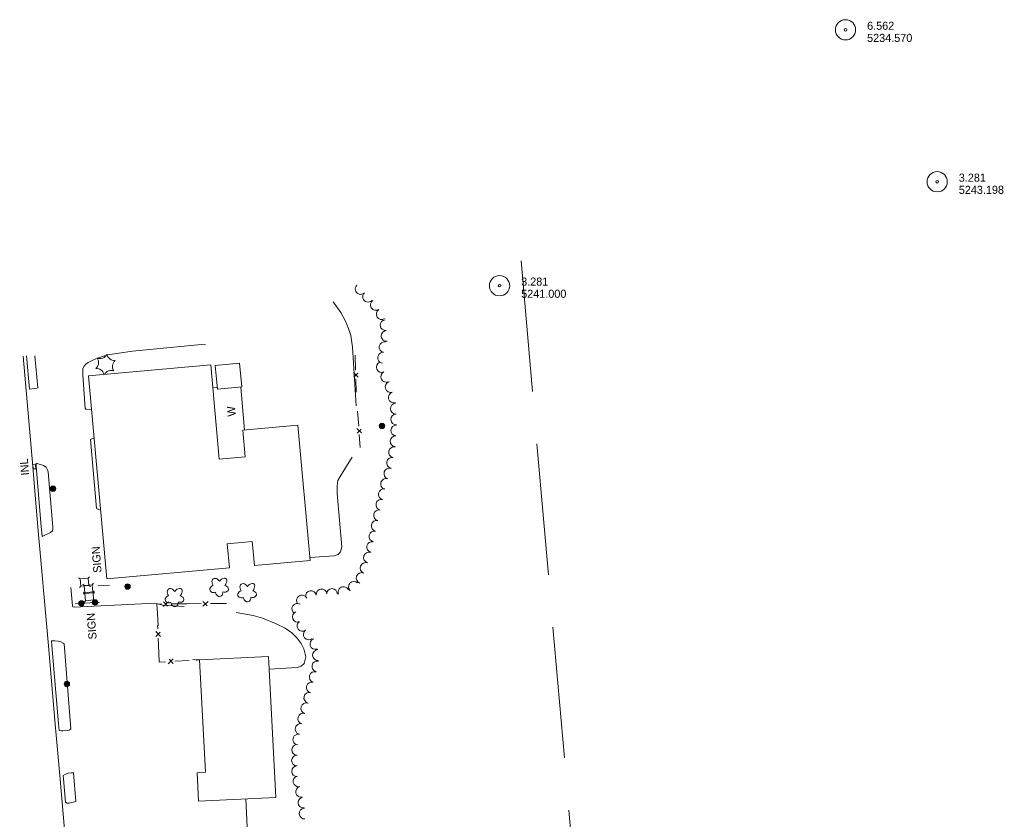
# Model space of a CAD drawing. Header units: feet. Extents: x 189694 to 191962, y 259943 to 261215.
# Tile 8 of 8: x 191031 to 191760, y 260623 to 261215. Entities that reach past the tile are written whole.
import ezdxf
from ezdxf.enums import TextEntityAlignment as Align

# ---------------------------------------------------------------- set-up
doc = ezdxf.new("R2010")
doc.units = ezdxf.units.FT
doc.header["$MEASUREMENT"] = 0
for name, pattern in [('DGN Style 3', [136.13208, 97.2372, -38.89488]), ('DGN Style 4', [155.676757, 77.78976, -38.89488, 0.097237, -38.89488]), ('DGN Style 5', [68.06604, 29.17116, -38.89488])]:
    doc.linetypes.add(name, pattern=pattern)
for name, color, linetype, lineweight in [('E_DWY', 3, 'DGN Style 3', 0), ('E_LAND_Vegetation', 20, 'Continuous', 0), ('E_MAP_Limits', 20, 'DGN Style 3', 0), ('E_MAP_PassPoints', 43, 'Continuous', 0), ('E_MISCPROP', 43, 'Continuous', 0), ('E_MISCPROP_HvyLine', 251, 'Continuous', 13), ('E_MISCPROP_Railing', 43, 'Continuous', 0), ('E_PATH_Sidewalk', 3, 'DGN Style 5', 0), ('E_RDWY', 43, 'Continuous', 13), ('E_UTL_AboveGroundPipe', 43, 'DGN Style 4', 0)]:
    doc.layers.add(name, color=color, linetype=linetype, lineweight=lineweight)
doc.styles.add('Style-IGR_FONT_0', font='IGR_FONT_0.shx')

# ---------------------------------------------------------------- blocks, each defined once
blk = doc.blocks.new('PP')
at = {"layer": 'E_MAP_PassPoints', "color": 43, "linetype": 'Continuous', "lineweight": 0}
for radius in [7.5, 0.96]:
    blk.add_circle((0, 0), radius, dxfattribs=at)
blk = doc.blocks.new('PP_1')
at = {"layer": 'E_MAP_PassPoints', "color": 43, "linetype": 'Continuous', "lineweight": 0}
for radius in [7.5, 0.96]:
    blk.add_circle((0, 0), radius, dxfattribs=at)
blk = doc.blocks.new('WAL')
at = {"layer": 'E_MISCPROP_Railing', "color": 43, "linetype": 'Continuous', "lineweight": 0, "style": 'Style-IGR_FONT_0'}
blk.add_text('W', height=6, rotation=359.99985, dxfattribs=at).set_placement((-2.3, -0.01), align=Align.MIDDLE_LEFT)
blk = doc.blocks.new('INLT_2')
at = {"layer": 'E_MISCPROP_Railing', "color": 43, "linetype": 'Continuous', "lineweight": 0, "flags": 128}
blk.add_lwpolyline([(3, -2), (3, 0), (0, 0), (0, -2), (3, -2)], dxfattribs=at)
blk = doc.blocks.new('INL_2')
at = {"layer": 'E_MISCPROP_Railing', "color": 43, "linetype": 'Continuous', "lineweight": 0, "style": 'Style-IGR_FONT_0'}
blk.add_text('INL', height=6, rotation=359.99995, dxfattribs=at).set_placement((-5.79, -2.75))
blk = doc.blocks.new('PED')
at = {"layer": 'E_UTL_AboveGroundPipe', "color": 251, "linetype": 'Continuous', "lineweight": 13}
for p, q in [((-2.34, 2.71), (-3.29, 3.77)), ((3.06, 2.71), (4.02, 3.77)), ((-3.29, -4.35), (-2.34, -3.29)), ((4.02, -4.35), (3.06, -3.29))]:
    blk.add_line(p, q, dxfattribs=at)
at = {"layer": 'E_UTL_AboveGroundPipe', "color": 251, "linetype": 'Continuous', "lineweight": 13, "flags": 128}
blk.add_lwpolyline([(-2.34, -3.29), (3.06, -3.29), (3.06, 2.71), (-2.34, 2.71)], close=True, dxfattribs=at)
blk = doc.blocks.new('POLE')
at = {"layer": 'E_MISCPROP', "color": 1, "linetype": 'Continuous', "lineweight": 0}
for radius in [2.02, 1.51, 1.01, 0.504]:
    blk.add_circle((0.03, -0.08), radius, dxfattribs=at)
blk = doc.blocks.new('POLE_1')
at = {"layer": 'E_MISCPROP', "color": 1, "linetype": 'Continuous', "lineweight": 0}
for radius in [2.02, 1.51, 1.01, 0.504]:
    blk.add_circle((0.03, -0.08), radius, dxfattribs=at)
blk = doc.blocks.new('POLE_4')
at = {"layer": 'E_MISCPROP', "color": 1, "linetype": 'Continuous', "lineweight": 0}
for radius in [2.02, 1.51, 1.01, 0.504]:
    blk.add_circle((0.03, -0.08), radius, dxfattribs=at)
blk = doc.blocks.new('SIGN_5')
at = {"layer": 'E_MISCPROP', "color": 1, "linetype": 'Continuous', "lineweight": 0, "style": 'Style-IGR_FONT_0'}
blk.add_text('SIGN', height=6, rotation=0.00004, dxfattribs=at).set_placement((0, 0), align=Align.MIDDLE_LEFT)
blk = doc.blocks.new('TREE_4')
at = {"layer": 'E_LAND_Vegetation', "color": 94, "linetype": 'Continuous', "lineweight": 0}
for centre, major_axis, ratio in [((-3.74, -0.07), (3.29, -0.08), 0.832022), ((-1.07, 3.38), (0.91, -3.32), 0.782863), ((2.88, 1.66), (-3.52, -1.95), 0.691916), ((-1.48, -3.66), (1.2, 3.24), 0.716896), ((2.54, -2.64), (-3.34, 3.06), 0.560249)]:
    blk.add_ellipse(centre, major_axis=major_axis, ratio=ratio, start_param=1.570796, end_param=4.712389, dxfattribs=at)

msp = doc.modelspace()

# ---------------------------------------------------------------- linework, layer by layer
at = {"layer": 'E_DWY', "color": 2, "linetype": 'DGN Style 3', "lineweight": 0, "flags": 128}
for points in [[(191246.04, 260816.71), (191263.98, 260818.02), (191266.95, 260818.88), (191268.8, 260820.87), (191269.69, 260824.58), (191266.22, 260864.12), (191266.13, 260869.77), (191266.76, 260873.8), (191268.39, 260876.79), (191273.9, 260885.48), (191278.88, 260893.77), (191280.62, 260898.02), (191281.65, 260902.65), (191281.57, 260906.95), (191277.51, 260972.6), (191276.36, 260981.09), (191274.72, 260986.26), (191272.11, 260992.24), (191268.82, 260998.15), (191263.19, 261005.99)], [(191077.77, 260953.88), (191077.92, 260956.66), (191078.77, 260958.45), (191079.98, 260959.83), (191081.85, 260961.02), (191084.67, 260962.64), (191089.28, 260964.51), (191096.35, 260966.69), (191104.43, 260968.12), (191114.71, 260969.48), (191163.06, 260974.1), (191170.25, 260974.58), (191176.04, 260974.45), (191178.59, 260973.72), (191180.25, 260972.17), (191181.78, 260970.17), (191182.76, 260968.02), (191183.48, 260964.8), (191183.95, 260959.68)], [(191038.35, 260941.39), (191044, 260942.07), (191044.48, 260942.33), (191042.4, 260966.17)], [(191084.23, 260926.62), (191080.77, 260926.31), (191080.01, 260926.56), (191079.63, 260927.1), (191077.77, 260951.93), (191077.77, 260953.88)], [(191091.01, 260851.86), (191088.12, 260852.93), (191083.67, 260904.15), (191086.16, 260905.31)], [(191047.79, 260832.28), (191053.94, 260835.19), (191055.33, 260836.56), (191055.64, 260837.82), (191055.65, 260839.28), (191052.21, 260880.26), (191051.52, 260882.09), (191050.65, 260883.6), (191048.86, 260884.88), (191043.21, 260886.66)], [(191215.88, 260734.02), (191236.64, 260735.39), (191239.46, 260736.24), (191241.74, 260738.2), (191243.07, 260743.27), (191241.41, 260749.13), (191239.44, 260753.08), (191236.52, 260756.94), (191232.65, 260760.92), (191227.75, 260764.3), (191220.44, 260767.81), (191210.97, 260771.91), (191204.03, 260773.85), (191190.29, 260776.3), (191177.76, 260778.22), (191162.82, 260779.54), (191148.98, 260780.75), (191137.08, 260781.42), (191131.28, 260782.82), (191071.5, 260779.89), (191070.38, 260780.22), (191070.11, 260780.84), (191068.94, 260795.98), (191069.08, 260797.52), (191069.83, 260798.75), (191070.28, 260799.38), (191071.6, 260800.01), (191072.99, 260800.65), (191095.47, 260802.76)], [(191054.64, 260755.04), (191057.14, 260755.04), (191059.72, 260754.73), (191061.58, 260754.23), (191063.43, 260753.27), (191063.99, 260752.7), (191069.02, 260689.98), (191068.56, 260689.42), (191067.77, 260688.84), (191066.81, 260688.75), (191063.11, 260688.39), (191061.92, 260688.39), (191060.32, 260688.69)], [(191063.29, 260655.27), (191064.95, 260656.34), (191067.1, 260657), (191069.23, 260657.2), (191071.03, 260657.32), (191072.79, 260636.14), (191067.65, 260634.79), (191066.35, 260634.83), (191065.04, 260635.56)], [(191068.42, 260597.69), (191070.86, 260598.94), (191075.29, 260599.66), (191076.73, 260578.01), (191183.25, 260587.11), (191189.96, 260588.27), (191194.36, 260590.07), (191197.48, 260593.13), (191199.34, 260596.51), (191200, 260599.4), (191200.22, 260603.13), (191198.57, 260638.01)]]:
    msp.add_lwpolyline(points, dxfattribs=at)
at = {"layer": 'E_LAND_Vegetation', "color": 94, "linetype": 'Continuous', "lineweight": 0}
for centre, radius, start, end in [((191283.63, 261015.57), 4, 133.89886, 313.89886), ((191289.18, 261009.81), 4, 133.89886, 313.89886), ((191294.88, 261003.7), 4, 122.65232, 302.65232), ((191299.2, 260996.97), 4, 122.65232, 302.65232), ((191302.12, 260988.82), 4, 95.506, 275.506), ((191302.89, 260980.86), 4, 95.506, 275.506), ((191301.29, 260972.46), 4, 78.51291, 258.51291), ((191090.48, 260969.7), 5.72, 249.67471, 335.43962), ((191101.33, 260968.29), 5.72, 189.67472, 275.43963), ((191300.2, 260964.72), 4, 83.94461, 263.94461), ((191083.83, 260961.01), 5.72, 309.67471, 35.43962), ((191105.52, 260958.18), 5.72, 129.67471, 215.43963), ((191299.22, 260957.75), 4, 114.64023, 294.64023), ((191088.02, 260950.91), 5.72, 13.22344, 95.43962), ((191098.87, 260949.49), 5.72, 69.67471, 151.29701), ((191302.56, 260950.48), 4, 114.64023, 294.64023), ((191305.85, 260942.91), 4, 106.81356, 286.81356), ((191308.16, 260935.26), 4, 106.81356, 286.81356), ((191309.62, 260926.98), 4, 92.49254, 272.49254), ((191309.97, 260918.98), 4, 92.49254, 272.49254), ((191309.96, 260910.8), 4, 86.41431, 266.41431), ((191309.47, 260902.81), 4, 86.41431, 266.41431), ((191308.35, 260894.67), 4, 79.16544, 259.16544), ((191306.84, 260886.81), 4, 79.16544, 259.16544), ((191304.91, 260878.83), 4, 72.12185, 252.12185), ((191302.45, 260871.21), 4, 72.12185, 252.12185), ((191300.7, 260863.58), 4, 77.32747, 257.32747), ((191298.95, 260855.77), 4, 77.32747, 257.32747), ((191297.22, 260847.98), 4, 77.80314, 257.80314), ((191295.52, 260840.16), 4, 77.80314, 257.80314), ((191293.84, 260832.34), 4, 77.80314, 257.80314), ((191292.15, 260824.52), 4, 77.80314, 257.80314), ((191289.79, 260816.69), 4, 72.30378, 252.30378), ((191287.25, 260808.99), 4, 68.94039, 248.94039), ((191284.37, 260801.52), 4, 68.94039, 248.94039), ((191278.57, 260795.05), 4, 46.51656, 226.51656), ((191246.81, 260788.19), 4, 8.51841, 188.51841), ((191254.73, 260789.38), 4, 8.51841, 188.51841), ((191262.37, 260789.67), 4, 358.59191, 178.59191), ((191270.87, 260791.08), 4, 23.43224, 203.43224), ((191240.21, 260784.81), 4, 26.53575, 206.53575), ((191236.67, 260778.74), 4, 57.94017, 237.94017), ((191237.09, 260772.73), 4, 110.30733, 290.30733), ((191240.5, 260766.14), 4, 125.97006, 305.97006), ((191245.25, 260759.82), 4, 128.70992, 308.70992), ((191250.09, 260752.73), 4, 108.15369, 288.15369), ((191252.04, 260744.5), 4, 92.06689, 272.06689), ((191251.52, 260736.11), 4, 77.68947, 257.68947), ((191249.6, 260728.21), 4, 73.51475, 253.51475), ((191247.47, 260720.59), 4, 76.38105, 256.38105), ((191245.59, 260712.82), 4, 76.38105, 256.38105), ((191243.3, 260705.04), 4, 73.12394, 253.12394), ((191241.14, 260697.38), 4, 74.46987, 254.46987), ((191239.17, 260689.73), 4, 77.45769, 257.45769), ((191237.44, 260681.92), 4, 77.45769, 257.45769), ((191236.67, 260674.31), 4, 87.48607, 267.48607), ((191236.48, 260666.41), 4, 90.41203, 270.41203), ((191236.54, 260658.41), 4, 90.41203, 270.41203), ((191237.57, 260650.98), 4, 104.03416, 284.03416), ((191239.52, 260643.23), 4, 104.32262, 284.32262), ((191241.24, 260635.24), 4, 98.62767, 278.62767), ((191242.15, 260627.11), 4, 93.12228, 273.12228)]:
    msp.add_arc(centre, radius, start, end, dxfattribs=at)
at = {"layer": 'E_MAP_Limits', "color": 3, "linetype": 'DGN Style 3', "lineweight": 0, "flags": 128}
msp.add_lwpolyline([(191402.36, 261036.41), (191449.08, 260500.36), (191446.86, 260291.3), (191425.79, 260001.94)], dxfattribs=at)
at = {"layer": 'E_MISCPROP', "color": 1, "linetype": 'Continuous', "lineweight": 0}
for p, q in [((191089.28, 260795.82), (191097.51, 260796.28)), ((191072.11, 260782.54), (191090.21, 260783.76))]:
    msp.add_line(p, q, dxfattribs=at)
at = {"layer": 'E_MISCPROP_HvyLine', "color": 230, "linetype": 'Continuous', "lineweight": 13, "flags": 128}
for points in [[(191095.64, 260800.86), (191186.42, 260809.1), (191186.42, 260809.1), (191184.8, 260826.88), (191184.8, 260826.88), (191203.35, 260828.56), (191203.35, 260828.56), (191204.97, 260810.74), (191204.97, 260810.74), (191204.97, 260810.74), (191246.24, 260814.49), (191237.15, 260914.7), (191237.15, 260914.7), (191196.42, 260911.01), (191196.42, 260911.01), (191198.21, 260891.27), (191198.21, 260891.27), (191198.21, 260891.27), (191178.96, 260889.52), (191178.96, 260889.52), (191172.62, 260959.39), (191082, 260951.17), (191082, 260951.17), (191082, 260951.17)], [(191177.6, 260941.28), (191177.6, 260941.28), (191195.59, 260943.01), (191195.59, 260943.01), (191193.89, 260960.64), (191175.9, 260958.91), (191175.9, 260958.91), (191177.6, 260941.28)], [(191220.73, 260639.14), (191215.4, 260743.48), (191215.4, 260743.48), (191164.37, 260740.87), (191164.37, 260740.87), (191164.37, 260740.87), (191168.63, 260657.66), (191168.63, 260657.66), (191162.49, 260657.35), (191163.57, 260636.22), (191163.57, 260636.22), (191220.73, 260639.14)]]:
    msp.add_lwpolyline(points, close=True, dxfattribs=at)
at = {"layer": 'E_MISCPROP_Railing', "color": 43, "linetype": 'Continuous', "lineweight": 0}
for p, q in [((191281.75, 260950.2), (191278.43, 260953.76)), ((191278.55, 260950.26), (191281.58, 260953.12)), ((191284.21, 260908.97), (191280.82, 260912.35)), ((191281.07, 260908.91), (191283.94, 260911.84)), ((191137.36, 260780.51), (191141.24, 260783.96)), ((191137.5, 260783.92), (191140.48, 260780.61)), ((191166.7, 260780.78), (191170.59, 260784.23)), ((191166.85, 260784.2), (191169.83, 260780.89)), ((191135.45, 260758.23), (191131.86, 260761.99)), ((191132.03, 260758.26), (191135.23, 260761.35)), ((191144.8, 260741.65), (191141.08, 260738.03)), ((191144.81, 260738.23), (191141.69, 260741.41)), ((191162.37, 260741.29), (191161.67, 260740.73)), ((191162.31, 260740.7), (191161.83, 260741.3))]:
    msp.add_line(p, q, dxfattribs=at)
at = {"layer": 'E_MISCPROP_Railing', "color": 43, "linetype": 'Continuous', "lineweight": 0, "flags": 128}
for points in [[(191279.85, 260955.49), (191279.46, 260966.66)], [(191280.41, 260939.17), (191280.07, 260949)], [(191282.16, 260914.1), (191281.38, 260925.05)], [(191283.29, 260898.1), (191282.61, 260907.73)], [(191133.17, 260775.24), (191132.7, 260782.3), (191136.12, 260782.33)], [(191143.05, 260782.39), (191154.98, 260782.51)], [(191154.98, 260782.51), (191165.46, 260782.61)], [(191172.4, 260782.67), (191184.32, 260782.78)], [(191133.36, 260763.86), (191133.25, 260766.14), (191133.77, 260766.15), (191133.17, 260775.24)], [(191134.16, 260746.45), (191133.68, 260756.93)], [(191139.2, 260739.51), (191134.49, 260739.25), (191134.16, 260746.45)], [(191156.6, 260740.46), (191146.12, 260739.89)], [(191161.37, 260741.02), (191159.32, 260741.12)], [(191164.37, 260740.87), (191162.57, 260740.96)]]:
    msp.add_lwpolyline(points, dxfattribs=at)
at = {"layer": 'E_MISCPROP_Railing', "color": 43, "linetype": 'Continuous', "lineweight": 13, "flags": 128}
msp.add_lwpolyline([(191197.64, 260911.12), (191194.95, 260942.95)], dxfattribs=at)
at = {"layer": 'E_PATH_Sidewalk', "color": 2, "linetype": 'DGN Style 5', "lineweight": 0, "flags": 128}
msp.add_lwpolyline([(191177.47, 260942.66), (191174.15, 260942.48)], dxfattribs=at)
at = {"layer": 'E_RDWY', "color": 30, "linetype": 'Continuous', "lineweight": 13, "flags": 128}
for points in [[(191033.67, 260965.75), (191040.92, 260884.2), (191044.41, 260842.14), (191052.46, 260751.29), (191057.39, 260693.34), (191061.01, 260652.68), (191066.89, 260586.65), (191070.15, 260543.3), (191072.43, 260502.57), (191073.64, 260468.31), (191074.48, 260424.79), (191074.3, 260402.81), (191073.7, 260356.62), (191071.47, 260308.37), (191067.65, 260251.78), (191064.41, 260205.82), (191062.33, 260176.86), (191058.24, 260121.14), (191054.76, 260073.19), (191053.06, 260051.96), (191049.7, 260013.61), (191048.11, 259996.21)], [(191036.16, 260965.98), (191038.35, 260941.39)], [(191043.21, 260886.66), (191043.41, 260884.41), (191046.9, 260842.36), (191047.79, 260832.28)], [(191054.64, 260755.04), (191054.95, 260751.51), (191059.89, 260693.55), (191060.32, 260688.69)], [(191063.29, 260655.27), (191063.5, 260652.9), (191065.04, 260635.56)]]:
    msp.add_lwpolyline(points, dxfattribs=at)

# ---------------------------------------------------------------- block references
at = {"layer": 'E_LAND_Vegetation', "color": 94, "linetype": 'Continuous', "lineweight": 0, "xscale": 1.000001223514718, "yscale": 1.000001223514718, "zscale": 1.000001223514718, "rotation": 94.46334786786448}
for p in [(191178.58, 260794.89), (191199.3, 260790.96), (191145.51, 260787.29)]:
    msp.add_blockref('TREE_4', p, dxfattribs=at)
at = {"layer": 'E_MAP_PassPoints', "color": 43, "linetype": 'Continuous', "lineweight": 0}
for name, p, xscale, yscale, zscale, rotation in [('PP_1', (191642.65, 261207.46), 1.00000025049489, 1.00000025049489, 1.00000025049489, 0.04055431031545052), ('PP_1', (191710.53, 261094.97), 1.00000025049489, 1.00000025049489, 1.00000025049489, 0.04055431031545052), ('PP', (191386.49, 261018.01), 1.000000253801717, 1.000000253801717, 1.000000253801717, 0.04082111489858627)]:
    msp.add_blockref(name, p, dxfattribs=dict(at, xscale=xscale, yscale=yscale, zscale=zscale, rotation=rotation))
at = {"layer": 'E_MISCPROP', "color": 1, "linetype": 'Continuous', "lineweight": 0}
for name, p, xscale, yscale, zscale, rotation in [('POLE_1', (191299.33, 260914.1), 0.9999996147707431, 0.9999996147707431, 0.9999996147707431, 95.09923253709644), ('POLE', (191055.67, 260867.67), 0.9999996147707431, 0.9999996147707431, 0.9999996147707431, 95.09923253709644), ('SIGN_5', (191088.8, 260805.38), 1.000001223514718, 1.000001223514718, 1.000001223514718, 94.46334786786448), ('POLE_4', (191110.95, 260795.2), 0.9999985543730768, 0.9999985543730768, 0.9999985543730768, 88.95540015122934), ('POLE', (191076.78, 260782.78), 0.9999996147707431, 0.9999996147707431, 0.9999996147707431, 95.09923253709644), ('POLE', (191086.81, 260783.39), 0.9999996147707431, 0.9999996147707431, 0.9999996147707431, 95.09923253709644), ('SIGN_5', (191085.16, 260756.08), 1.000001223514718, 1.000001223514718, 1.000001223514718, 94.46334786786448), ('POLE', (191065.98, 260723), 0.9999996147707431, 0.9999996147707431, 0.9999996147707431, 95.09923253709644)]:
    msp.add_blockref(name, p, dxfattribs=dict(at, xscale=xscale, yscale=yscale, zscale=zscale, rotation=rotation))
at = {"layer": 'E_MISCPROP_Railing', "color": 43, "linetype": 'Continuous', "lineweight": 0}
for name, p, xscale, yscale, zscale, rotation in [('WAL', (191187.99, 260923.47), 0.9999996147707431, 0.9999996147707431, 0.9999996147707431, 95.09923253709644), ('INL_2', (191034.94, 260883.34), 0.9999979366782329, 0.9999979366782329, 0.9999979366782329, 94.86463321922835), ('INLT_2', (191041.08, 260882.32), 0.9999979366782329, 0.9999979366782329, 0.9999979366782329, 94.86463321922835)]:
    msp.add_blockref(name, p, dxfattribs=dict(at, xscale=xscale, yscale=yscale, zscale=zscale, rotation=rotation))
at = {"layer": 'E_UTL_AboveGroundPipe', "color": 251, "linetype": 'Continuous', "lineweight": 13, "xscale": 0.9999996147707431, "yscale": 0.9999996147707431, "zscale": 0.9999996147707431, "rotation": 95.09923253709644}
for p in [(191078.88, 260798.12), (191081.9, 260793.23), (191082.41, 260787.31)]:
    msp.add_blockref('PED', p, dxfattribs=at)

# ---------------------------------------------------------------- texts
at = {"layer": 'E_MAP_PassPoints', "color": 43, "linetype": 'Continuous', "lineweight": 0, "style": 'Style-IGR_FONT_0'}
for s, rotation, p in [('6.562', 0.04068, (191658.65, 261207.47)), ('5234.570', 0.04068, (191658.65, 261198.47)), ('3.281', 0.04068, (191726.53, 261094.98)), ('5243.198', 0.04068, (191726.54, 261085.98)), ('3.281', 0.04069, (191402.49, 261018.02)), ('5241.000', 0.04069, (191402.49, 261009.02))]:
    msp.add_text(s, height=6, rotation=rotation, dxfattribs=at).set_placement(p)

doc.saveas('drawing.dxf')
